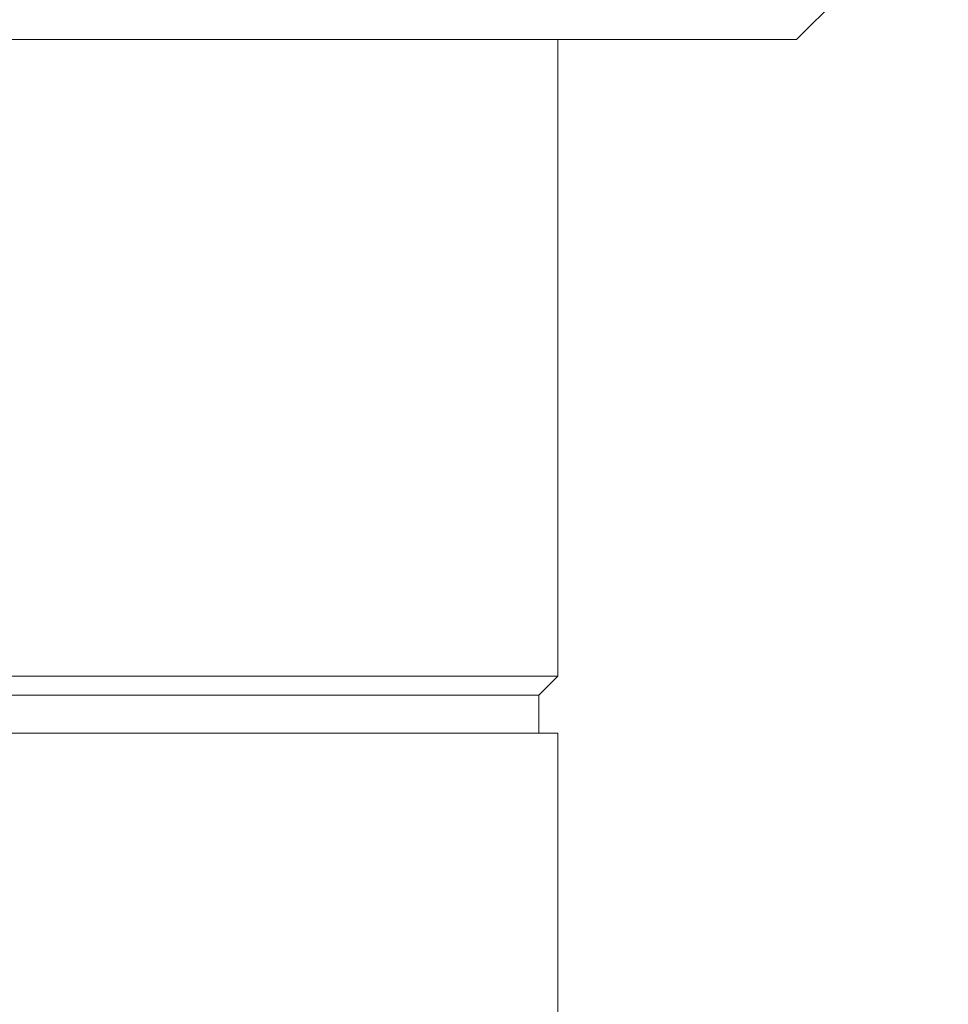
# Model space of a CAD drawing. Header units: inches. Extents: x 1.4 to 30, y 0.7 to 21.5.
# Tile 35 of 93: x 12.8 to 13.6, y 3.7 to 4.5. Entities that reach past the tile are written whole.
import ezdxf

# ---------------------------------------------------------------- set-up
doc = ezdxf.new("R2010")
doc.units = ezdxf.units.IN
doc.header["$MEASUREMENT"] = 0

msp = doc.modelspace()

# ---------------------------------------------------------------- linework, layer by layer
at = {"color": 7, "linetype": 'Continuous', "lineweight": 15}
for p, q in [((13.4458, 4.45749), (13.56489, 4.57658)), ((13.4458, 4.45749), (12.1958, 4.45749)), ((13.2583, 3.9574), (13.2583, 4.45749)), ((12.3833, 3.9574), (13.2583, 3.9574)), ((13.2433, 3.9424), (13.2583, 3.9574)), ((12.3983, 3.9424), (13.2433, 3.9424)), ((13.2433, 3.9124), (13.2433, 3.9424)), ((12.3833, 3.9124), (13.2583, 3.9124)), ((13.2583, 2.6624), (13.2583, 3.9124))]:
    msp.add_line(p, q, dxfattribs=at)

doc.saveas('drawing.dxf')
